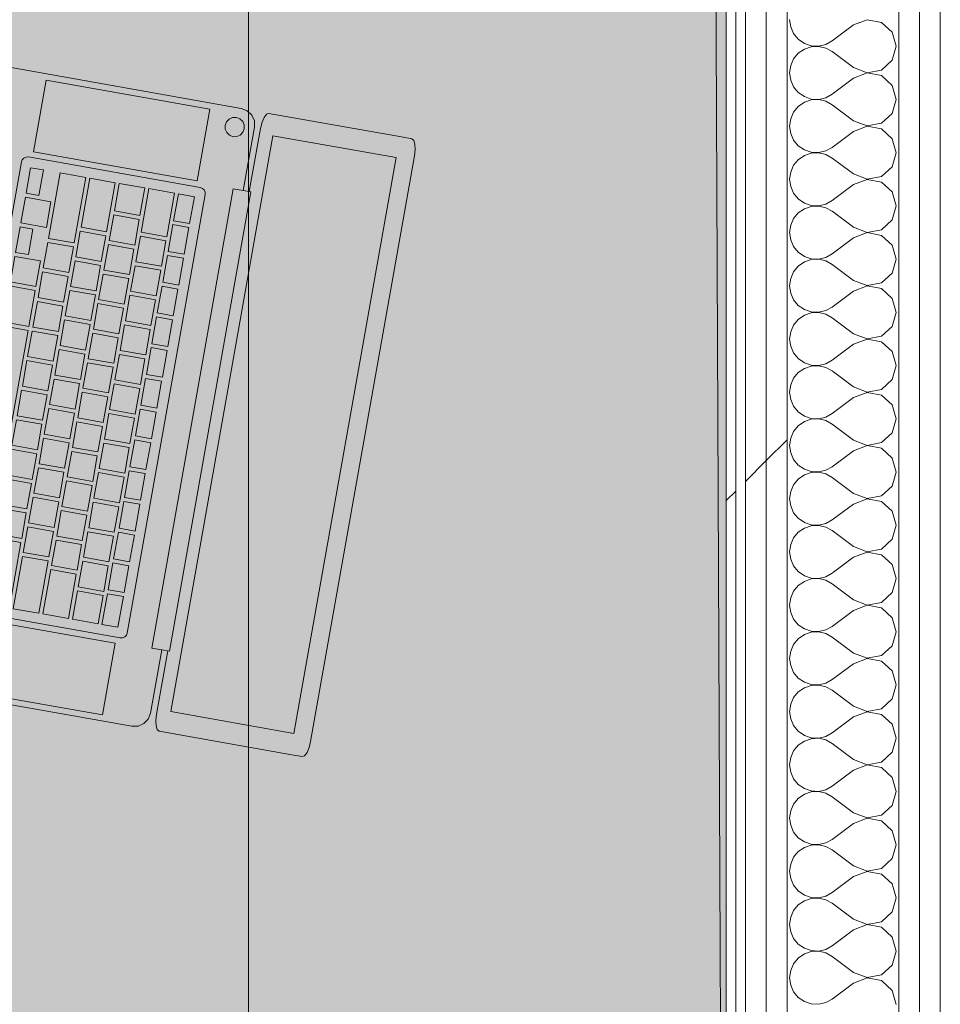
# Model space of a CAD drawing. Header units: millimetres. Extents: x -28277 to 305935, y -19284 to 4746.
# Tile 197 of 256: x 176834 to 177411, y -117 to 500. Entities that reach past the tile are written whole.
import ezdxf

# ---------------------------------------------------------------- set-up
doc = ezdxf.new("R2010")
doc.units = ezdxf.units.MM
doc.header["$MEASUREMENT"] = 0
doc.linetypes.add('Wipeout_Contour', pattern=[1000, 0, -1000])
doc.layers.add('Nuevo_08_E_Envans secs', color=7, linetype='Continuous')
doc.layers.add('Nuevo_09_EI_Mobiliari general', color=7, linetype='Continuous')
doc.layers.add('Nuevo_08_E_Envans secs_Pluma_Nº__1', color=7, linetype='Continuous', lineweight=5)
doc.layers.add('Nuevo_09_EI_Mobiliari general_Pluma_Nº__1', color=7, linetype='Continuous', lineweight=5)
for name, color, linetype, lineweight, true_color in [('Nuevo_08_E_Envans secs_Pluma_Nº__102', 7, 'Continuous', 5, 0xcccccc), ('Nuevo_08_E_Envans secs_Pluma_Nº__171', 171, 'Continuous', 13, 0xaaaaff), ('Nuevo_08_E_Envans secs_Pluma_Nº__177', 7, 'Continuous', 15, 0xf7e046)]:
    doc.layers.add(name, color=color, linetype=linetype, lineweight=lineweight, true_color=true_color)
pattern_1 = [(45, (184431.64, 0), (-367.696, 367.696), [390, -130]), (45, (184431.64, 367.7), (-367.696, 367.696), [390, -130])]

# ---------------------------------------------------------------- blocks, each defined once
blk = doc.blocks.new('Forjado_10_7', base_point=(172148.81, 1963.55))
at = {"layer": 'Nuevo_09_EI_Mobiliari general', "linetype": 'Continuous', "lineweight": 0, "true_color": 0xffffff}
blk.add_hatch(color=7, dxfattribs=at).paths.add_polyline_path([(172148.81, 1963.55), (172148.81, -1128.98), (177277.23, -1128.98), (177263.79, 1963.55), (176476.54, 1963.55), (176476.54, -328.98), (172948.81, -328.98), (172948.81, 1963.55)])
at = {"layer": 'Nuevo_09_EI_Mobiliari general_Pluma_Nº__1', "color": 7, "linetype": 'Continuous', "lineweight": 5, "flags": 128}
blk.add_lwpolyline([(172148.81, 1963.55), (172148.81, -1128.98), (177277.23, -1128.98), (177263.79, 1963.55), (176476.54, 1963.55), (176476.54, -328.98), (172948.81, -328.98), (172948.81, 1963.55)], close=True, dxfattribs=at)
blk = doc.blocks.new('*X435', base_point=(184431.64, 0))
at = {"layer": 'Nuevo_08_E_Envans secs_Pluma_Nº__102', "color": 254, "linetype": 'Continuous', "lineweight": 5, "true_color": 0xcccccc}
for p, q in [((177316.2, 500), (177316.84, 495.45)), ((177364.71, 499.93), (177356.2, 496.67)), ((177373.66, 498.24), (177364.71, 499.93)), ((177316.84, 495.45), (177318.69, 491.24)), ((177356.2, 496.67), (177342.87, 486.67)), ((177380.38, 492.1), (177373.66, 498.24)), ((177318.69, 491.24), (177321.63, 487.7)), ((177321.63, 487.7), (177325.42, 485.09)), ((177382.87, 483.33), (177380.38, 492.1)), ((177325.42, 481.57), (177321.63, 478.97)), ((177325.42, 485.09), (177329.77, 483.62)), ((177329.77, 483.04), (177325.42, 481.57)), ((177329.77, 483.62), (177334.37, 483.4)), ((177334.37, 483.27), (177329.77, 483.04)), ((177334.37, 483.4), (177338.85, 484.44)), ((177338.85, 482.23), (177334.37, 483.27)), ((177338.85, 484.44), (177342.87, 486.67)), ((177342.87, 480), (177338.85, 482.23)), ((177380.38, 474.57), (177382.87, 483.33)), ((177318.69, 475.43), (177316.84, 471.22)), ((177321.63, 478.97), (177318.69, 475.43)), ((177356.2, 470), (177342.87, 480)), ((177316.84, 471.22), (177316.2, 466.67)), ((177356.2, 470), (177364.71, 466.73)), ((177373.66, 468.43), (177380.38, 474.57)), ((177316.2, 466.67), (177316.84, 462.11)), ((177356.2, 463.33), (177342.87, 453.33)), ((177364.71, 466.6), (177356.2, 463.33)), ((177364.71, 466.73), (177373.66, 468.43)), ((177373.66, 464.91), (177364.71, 466.6)), ((177380.38, 458.76), (177373.66, 464.91)), ((177316.84, 462.11), (177318.69, 457.9)), ((177318.69, 457.9), (177321.63, 454.36)), ((177382.87, 450), (177380.38, 458.76)), ((177321.63, 454.36), (177325.42, 451.76)), ((177325.42, 451.76), (177329.77, 450.29)), ((177329.77, 450.29), (177334.37, 450.07)), ((177334.37, 450.07), (177338.85, 451.11)), ((177338.85, 451.11), (177342.87, 453.33)), ((177321.63, 445.64), (177318.69, 442.1)), ((177325.42, 448.24), (177321.63, 445.64)), ((177329.77, 449.71), (177325.42, 448.24)), ((177334.37, 449.93), (177329.77, 449.71)), ((177338.85, 448.89), (177334.37, 449.93)), ((177342.87, 446.67), (177338.85, 448.89)), ((177356.2, 436.67), (177342.87, 446.67)), ((177380.38, 441.24), (177382.87, 450)), ((177316.84, 437.89), (177316.2, 433.33)), ((177318.69, 442.1), (177316.84, 437.89)), ((177373.66, 435.09), (177380.38, 441.24)), ((177316.2, 433.33), (177316.84, 428.78)), ((177356.2, 436.67), (177364.71, 433.4)), ((177364.71, 433.27), (177356.2, 430)), ((177364.71, 433.4), (177373.66, 435.09)), ((177373.66, 431.57), (177364.71, 433.27)), ((177316.84, 428.78), (177318.69, 424.57)), ((177356.2, 430), (177342.87, 420)), ((177380.38, 425.43), (177373.66, 431.57)), ((177318.69, 424.57), (177321.63, 421.03)), ((177321.63, 421.03), (177325.42, 418.43)), ((177338.85, 417.77), (177342.87, 420)), ((177382.87, 416.67), (177380.38, 425.43)), ((177325.42, 414.91), (177321.63, 412.3)), ((177325.42, 418.43), (177329.77, 416.96)), ((177329.77, 416.38), (177325.42, 414.91)), ((177329.77, 416.96), (177334.37, 416.73)), ((177334.37, 416.6), (177329.77, 416.38)), ((177334.37, 416.73), (177338.85, 417.77)), ((177338.85, 415.56), (177334.37, 416.6)), ((177342.87, 413.33), (177338.85, 415.56)), ((177356.2, 403.33), (177342.87, 413.33)), ((177380.38, 407.9), (177382.87, 416.67)), ((177318.69, 408.76), (177316.84, 404.55)), ((177321.63, 412.3), (177318.69, 408.76)), ((177373.66, 401.76), (177380.38, 407.9)), ((177316.84, 404.55), (177316.2, 400)), ((177356.2, 403.33), (177364.71, 400.07)), ((177364.71, 400.07), (177373.66, 401.76)), ((177316.2, 400), (177316.84, 395.45)), ((177316.84, 395.45), (177318.69, 391.24)), ((177356.2, 396.67), (177342.87, 386.67)), ((177364.71, 399.93), (177356.2, 396.67)), ((177373.66, 398.24), (177364.71, 399.93)), ((177380.38, 392.1), (177373.66, 398.24)), ((177318.69, 391.24), (177321.63, 387.7)), ((177382.87, 383.33), (177380.38, 392.1)), ((177321.63, 387.7), (177325.42, 385.09)), ((177325.42, 385.09), (177329.77, 383.62)), ((177329.77, 383.04), (177325.42, 381.57)), ((177329.77, 383.62), (177334.37, 383.4)), ((177334.37, 383.27), (177329.77, 383.04)), ((177334.37, 383.4), (177338.85, 384.44)), ((177338.85, 382.23), (177334.37, 383.27)), ((177338.85, 384.44), (177342.87, 386.67)), ((177380.38, 374.57), (177382.87, 383.33)), ((177321.63, 378.97), (177318.69, 375.43)), ((177325.42, 381.57), (177321.63, 378.97)), ((177342.87, 380), (177338.85, 382.23)), ((177356.2, 370), (177342.87, 380)), ((177316.84, 371.22), (177316.2, 366.67)), ((177318.69, 375.43), (177316.84, 371.22)), ((177356.2, 370), (177364.71, 366.73)), ((177373.66, 368.43), (177380.38, 374.57)), ((177316.2, 366.67), (177316.84, 362.11)), ((177364.71, 366.6), (177356.2, 363.33)), ((177364.71, 366.73), (177373.66, 368.43)), ((177373.66, 364.91), (177364.71, 366.6)), ((177380.38, 358.76), (177373.66, 364.91)), ((177316.84, 362.11), (177318.69, 357.9)), ((177318.69, 357.9), (177321.63, 354.36)), ((177356.2, 363.33), (177342.87, 353.33)), ((177382.87, 350), (177380.38, 358.76)), ((177321.63, 354.36), (177325.42, 351.76)), ((177325.42, 351.76), (177329.77, 350.29)), ((177338.85, 351.11), (177342.87, 353.33)), ((177321.63, 345.64), (177318.69, 342.1)), ((177325.42, 348.24), (177321.63, 345.64)), ((177329.77, 349.71), (177325.42, 348.24)), ((177329.77, 350.29), (177334.37, 350.07)), ((177334.37, 349.93), (177329.77, 349.71)), ((177334.37, 350.07), (177338.85, 351.11)), ((177338.85, 348.89), (177334.37, 349.93)), ((177342.87, 346.67), (177338.85, 348.89)), ((177356.2, 336.67), (177342.87, 346.67)), ((177380.38, 341.24), (177382.87, 350)), ((177318.69, 342.1), (177316.84, 337.89)), ((177373.66, 335.09), (177380.38, 341.24)), ((177316.84, 337.89), (177316.2, 333.33)), ((177316.2, 333.33), (177316.84, 328.78)), ((177356.2, 336.67), (177364.71, 333.4)), ((177364.71, 333.27), (177356.2, 330)), ((177364.71, 333.4), (177373.66, 335.09)), ((177373.66, 331.57), (177364.71, 333.27)), ((177316.84, 328.78), (177318.69, 324.57)), ((177356.2, 330), (177342.87, 320)), ((177380.38, 325.43), (177373.66, 331.57)), ((177318.69, 324.57), (177321.63, 321.03)), ((177321.63, 321.03), (177325.42, 318.43)), ((177382.87, 316.67), (177380.38, 325.43)), ((177325.42, 314.91), (177321.63, 312.3)), ((177325.42, 318.43), (177329.77, 316.96)), ((177329.77, 316.38), (177325.42, 314.91)), ((177329.77, 316.96), (177334.37, 316.73)), ((177334.37, 316.6), (177329.77, 316.38)), ((177334.37, 316.73), (177338.85, 317.77)), ((177338.85, 315.56), (177334.37, 316.6)), ((177338.85, 317.77), (177342.87, 320)), ((177342.87, 313.33), (177338.85, 315.56)), ((177380.38, 307.9), (177382.87, 316.67)), ((177318.69, 308.76), (177316.84, 304.55)), ((177321.63, 312.3), (177318.69, 308.76)), ((177356.2, 303.33), (177342.87, 313.33)), ((177316.84, 304.55), (177316.2, 300)), ((177356.2, 303.33), (177364.71, 300.07)), ((177373.66, 301.76), (177380.38, 307.9)), ((177316.2, 300), (177316.84, 295.45)), ((177356.2, 296.67), (177342.87, 286.67)), ((177364.71, 299.93), (177356.2, 296.67)), ((177364.71, 300.07), (177373.66, 301.76)), ((177373.66, 298.24), (177364.71, 299.93)), ((177380.38, 292.1), (177373.66, 298.24)), ((177316.84, 295.45), (177318.69, 291.24)), ((177318.69, 291.24), (177321.63, 287.7)), ((177382.87, 283.33), (177380.38, 292.1)), ((177321.63, 287.7), (177325.42, 285.09)), ((177325.42, 285.09), (177329.77, 283.62)), ((177334.37, 283.4), (177338.85, 284.44)), ((177338.85, 284.44), (177342.87, 286.67)), ((177321.63, 278.97), (177318.69, 275.43)), ((177325.42, 281.57), (177321.63, 278.97)), ((177329.77, 283.04), (177325.42, 281.57)), ((177329.77, 283.62), (177334.37, 283.4)), ((177334.37, 283.27), (177329.77, 283.04)), ((177338.85, 282.23), (177334.37, 283.27)), ((177342.87, 280), (177338.85, 282.23)), ((177356.2, 270), (177342.87, 280)), ((177380.38, 274.57), (177382.87, 283.33)), ((177318.69, 275.43), (177316.84, 271.22)), ((177373.66, 268.43), (177380.38, 274.57)), ((177316.84, 271.22), (177316.2, 266.67)), ((177316.2, 266.67), (177316.84, 262.11)), ((177356.2, 270), (177364.71, 266.73)), ((177364.71, 266.6), (177356.2, 263.33)), ((177364.71, 266.73), (177373.66, 268.43)), ((177373.66, 264.91), (177364.71, 266.6)), ((177316.84, 262.11), (177318.69, 257.9)), ((177356.2, 263.33), (177342.87, 253.33)), ((177380.38, 258.76), (177373.66, 264.91)), ((177318.69, 257.9), (177321.63, 254.36)), ((177321.63, 254.36), (177325.42, 251.76)), ((177338.85, 251.11), (177342.87, 253.33)), ((177382.87, 250), (177380.38, 258.76)), ((177325.42, 248.24), (177321.63, 245.64)), ((177325.42, 251.76), (177329.77, 250.29)), ((177329.77, 249.71), (177325.42, 248.24)), ((177329.77, 250.29), (177334.37, 250.07)), ((177334.37, 249.93), (177329.77, 249.71)), ((177334.37, 250.07), (177338.85, 251.11)), ((177338.85, 248.89), (177334.37, 249.93)), ((177342.87, 246.67), (177338.85, 248.89)), ((177356.2, 236.67), (177342.87, 246.67)), ((177380.38, 241.24), (177382.87, 250)), ((177318.69, 242.1), (177316.84, 237.89)), ((177321.63, 245.64), (177318.69, 242.1)), ((177373.66, 235.09), (177380.38, 241.24)), ((177316.84, 237.89), (177316.2, 233.33)), ((177356.2, 236.67), (177364.71, 233.4)), ((177364.71, 233.4), (177373.66, 235.09)), ((177316.2, 233.33), (177316.84, 228.78)), ((177316.84, 228.78), (177318.69, 224.57)), ((177356.2, 230), (177342.87, 220)), ((177364.71, 233.27), (177356.2, 230)), ((177373.66, 231.57), (177364.71, 233.27)), ((177380.38, 225.43), (177373.66, 231.57)), ((177318.69, 224.57), (177321.63, 221.03)), ((177382.87, 216.67), (177380.38, 225.43)), ((177321.63, 221.03), (177325.42, 218.43)), ((177325.42, 218.43), (177329.77, 216.96)), ((177329.77, 216.38), (177325.42, 214.91)), ((177329.77, 216.96), (177334.37, 216.73)), ((177334.37, 216.6), (177329.77, 216.38)), ((177334.37, 216.73), (177338.85, 217.77)), ((177338.85, 215.56), (177334.37, 216.6)), ((177338.85, 217.77), (177342.87, 220)), ((177380.38, 207.9), (177382.87, 216.67)), ((177321.63, 212.3), (177318.69, 208.76)), ((177325.42, 214.91), (177321.63, 212.3)), ((177342.87, 213.33), (177338.85, 215.56)), ((177356.2, 203.33), (177342.87, 213.33)), ((177316.84, 204.55), (177316.2, 200)), ((177318.69, 208.76), (177316.84, 204.55)), ((177373.66, 201.76), (177380.38, 207.9)), ((177316.2, 200), (177316.84, 195.45)), ((177356.2, 203.33), (177364.71, 200.07)), ((177364.71, 199.93), (177356.2, 196.67)), ((177364.71, 200.07), (177373.66, 201.76)), ((177373.66, 198.24), (177364.71, 199.93)), ((177380.38, 192.1), (177373.66, 198.24)), ((177316.84, 195.45), (177318.69, 191.24)), ((177318.69, 191.24), (177321.63, 187.7)), ((177356.2, 196.67), (177342.87, 186.67)), ((177382.87, 183.33), (177380.38, 192.1)), ((177321.63, 187.7), (177325.42, 185.09)), ((177325.42, 185.09), (177329.77, 183.62)), ((177338.85, 184.44), (177342.87, 186.67)), ((177321.63, 178.97), (177318.69, 175.43)), ((177325.42, 181.57), (177321.63, 178.97)), ((177329.77, 183.04), (177325.42, 181.57)), ((177329.77, 183.62), (177334.37, 183.4)), ((177334.37, 183.27), (177329.77, 183.04)), ((177334.37, 183.4), (177338.85, 184.44)), ((177338.85, 182.23), (177334.37, 183.27)), ((177342.87, 180), (177338.85, 182.23)), ((177356.2, 170), (177342.87, 180)), ((177380.38, 174.57), (177382.87, 183.33)), ((177318.69, 175.43), (177316.84, 171.22)), ((177373.66, 168.43), (177380.38, 174.57)), ((177316.84, 171.22), (177316.2, 166.67)), ((177316.2, 166.67), (177316.84, 162.11)), ((177356.2, 170), (177364.71, 166.73)), ((177364.71, 166.6), (177356.2, 163.33)), ((177364.71, 166.73), (177373.66, 168.43)), ((177373.66, 164.91), (177364.71, 166.6)), ((177316.84, 162.11), (177318.69, 157.9)), ((177356.2, 163.33), (177342.87, 153.33)), ((177380.38, 158.76), (177373.66, 164.91)), ((177318.69, 157.9), (177321.63, 154.36)), ((177321.63, 154.36), (177325.42, 151.76)), ((177382.87, 150), (177380.38, 158.76)), ((177325.42, 148.24), (177321.63, 145.64)), ((177325.42, 151.76), (177329.77, 150.29)), ((177329.77, 149.71), (177325.42, 148.24)), ((177329.77, 150.29), (177334.37, 150.07)), ((177334.37, 149.93), (177329.77, 149.71)), ((177334.37, 150.07), (177338.85, 151.11)), ((177338.85, 148.89), (177334.37, 149.93)), ((177338.85, 151.11), (177342.87, 153.33)), ((177342.87, 146.67), (177338.85, 148.89)), ((177380.38, 141.24), (177382.87, 150)), ((177318.69, 142.1), (177316.84, 137.89)), ((177321.63, 145.64), (177318.69, 142.1)), ((177356.2, 136.67), (177342.87, 146.67)), ((177316.84, 137.89), (177316.2, 133.33)), ((177356.2, 136.67), (177364.71, 133.4)), ((177373.66, 135.09), (177380.38, 141.24)), ((177316.2, 133.33), (177316.84, 128.78)), ((177356.2, 130), (177342.87, 120)), ((177364.71, 133.27), (177356.2, 130)), ((177364.71, 133.4), (177373.66, 135.09)), ((177373.66, 131.57), (177364.71, 133.27)), ((177380.38, 125.43), (177373.66, 131.57)), ((177316.84, 128.78), (177318.69, 124.57)), ((177318.69, 124.57), (177321.63, 121.03)), ((177382.87, 116.67), (177380.38, 125.43)), ((177321.63, 121.03), (177325.42, 118.43)), ((177325.42, 118.43), (177329.77, 116.96)), ((177334.37, 116.73), (177338.85, 117.77)), ((177338.85, 117.77), (177342.87, 120)), ((177321.63, 112.3), (177318.69, 108.76)), ((177325.42, 114.91), (177321.63, 112.3)), ((177329.77, 116.38), (177325.42, 114.91)), ((177329.77, 116.96), (177334.37, 116.73)), ((177334.37, 116.6), (177329.77, 116.38)), ((177338.85, 115.56), (177334.37, 116.6)), ((177342.87, 113.33), (177338.85, 115.56)), ((177356.2, 103.33), (177342.87, 113.33)), ((177380.38, 107.9), (177382.87, 116.67)), ((177318.69, 108.76), (177316.84, 104.55)), ((177373.66, 101.76), (177380.38, 107.9)), ((177316.84, 104.55), (177316.2, 100)), ((177316.2, 100), (177316.84, 95.45)), ((177356.2, 103.33), (177364.71, 100.07)), ((177364.71, 99.93), (177356.2, 96.67)), ((177364.71, 100.07), (177373.66, 101.76)), ((177373.66, 98.24), (177364.71, 99.93)), ((177316.84, 95.45), (177318.69, 91.24)), ((177356.2, 96.67), (177342.87, 86.67)), ((177380.38, 92.1), (177373.66, 98.24)), ((177318.69, 91.24), (177321.63, 87.7)), ((177321.63, 87.7), (177325.42, 85.09)), ((177338.85, 84.44), (177342.87, 86.67)), ((177382.87, 83.33), (177380.38, 92.1)), ((177325.42, 81.57), (177321.63, 78.97)), ((177325.42, 85.09), (177329.77, 83.62)), ((177329.77, 83.04), (177325.42, 81.57)), ((177329.77, 83.62), (177334.37, 83.4)), ((177334.37, 83.27), (177329.77, 83.04)), ((177334.37, 83.4), (177338.85, 84.44)), ((177338.85, 82.23), (177334.37, 83.27)), ((177342.87, 80), (177338.85, 82.23)), ((177380.38, 74.57), (177382.87, 83.33)), ((177318.69, 75.43), (177316.84, 71.22)), ((177321.63, 78.97), (177318.69, 75.43)), ((177356.2, 70), (177342.87, 80)), ((177373.66, 68.43), (177380.38, 74.57)), ((177316.84, 71.22), (177316.2, 66.67)), ((177356.2, 70), (177364.71, 66.73)), ((177364.71, 66.73), (177373.66, 68.43)), ((177316.2, 66.67), (177316.84, 62.11)), ((177316.84, 62.11), (177318.69, 57.9)), ((177356.2, 63.33), (177342.87, 53.33)), ((177364.71, 66.6), (177356.2, 63.33)), ((177373.66, 64.91), (177364.71, 66.6)), ((177380.38, 58.76), (177373.66, 64.91)), ((177318.69, 57.9), (177321.63, 54.36)), ((177382.87, 50), (177380.38, 58.76)), ((177321.63, 54.36), (177325.42, 51.76)), ((177325.42, 51.76), (177329.77, 50.29)), ((177329.77, 49.71), (177325.42, 48.24)), ((177329.77, 50.29), (177334.37, 50.07)), ((177334.37, 49.93), (177329.77, 49.71)), ((177334.37, 50.07), (177338.85, 51.11)), ((177338.85, 48.89), (177334.37, 49.93)), ((177338.85, 51.11), (177342.87, 53.33)), ((177380.38, 41.24), (177382.87, 50)), ((177321.63, 45.64), (177318.69, 42.1)), ((177325.42, 48.24), (177321.63, 45.64)), ((177342.87, 46.67), (177338.85, 48.89)), ((177356.2, 36.67), (177342.87, 46.67)), ((177316.84, 37.89), (177316.2, 33.33)), ((177318.69, 42.1), (177316.84, 37.89)), ((177373.66, 35.09), (177380.38, 41.24)), ((177316.2, 33.33), (177316.84, 28.78)), ((177356.2, 36.67), (177364.71, 33.4)), ((177364.71, 33.27), (177356.2, 30)), ((177364.71, 33.4), (177373.66, 35.09)), ((177373.66, 31.57), (177364.71, 33.27)), ((177380.38, 25.43), (177373.66, 31.57)), ((177316.84, 28.78), (177318.69, 24.57)), ((177356.2, 30), (177342.87, 20)), ((177382.87, 16.67), (177380.38, 25.43)), ((177318.69, 24.57), (177321.63, 21.03)), ((177321.63, 21.03), (177325.42, 18.43)), ((177338.85, 17.77), (177342.87, 20)), ((177325.42, 14.91), (177321.63, 12.3)), ((177325.42, 18.43), (177329.77, 16.96)), ((177329.77, 16.38), (177325.42, 14.91)), ((177329.77, 16.96), (177334.37, 16.73)), ((177334.37, 16.6), (177329.77, 16.38)), ((177334.37, 16.73), (177338.85, 17.77)), ((177338.85, 15.56), (177334.37, 16.6)), ((177342.87, 13.33), (177338.85, 15.56)), ((177356.2, 3.33), (177342.87, 13.33)), ((177380.38, 7.9), (177382.87, 16.67)), ((177318.69, 8.76), (177316.84, 4.55)), ((177321.63, 12.3), (177318.69, 8.76)), ((177373.66, 1.76), (177380.38, 7.9)), ((177316.84, 4.55), (177316.2, 0)), ((177356.2, 3.33), (177364.71, 0.07)), ((177364.71, 0.07), (177373.66, 1.76)), ((177316.2, 0), (177316.84, -4.55)), ((177316.84, -4.55), (177318.69, -8.76)), ((177356.2, -3.33), (177342.87, -13.33)), ((177364.71, -0.07), (177356.2, -3.33)), ((177373.66, -1.76), (177364.71, -0.07)), ((177380.38, -7.9), (177373.66, -1.76)), ((177318.69, -8.76), (177321.63, -12.3)), ((177321.63, -12.3), (177325.42, -14.91)), ((177382.87, -16.67), (177380.38, -7.9)), ((177325.42, -18.43), (177321.63, -21.03)), ((177325.42, -14.91), (177329.77, -16.38)), ((177329.77, -16.96), (177325.42, -18.43)), ((177329.77, -16.38), (177334.37, -16.6)), ((177334.37, -16.73), (177329.77, -16.96)), ((177334.37, -16.6), (177338.85, -15.56)), ((177338.85, -17.77), (177334.37, -16.73)), ((177338.85, -15.56), (177342.87, -13.33)), ((177342.87, -20), (177338.85, -17.77)), ((177380.38, -25.43), (177382.87, -16.67)), ((177318.69, -24.57), (177316.84, -28.78)), ((177321.63, -21.03), (177318.69, -24.57)), ((177356.2, -30), (177342.87, -20)), ((177316.84, -28.78), (177316.2, -33.33)), ((177356.2, -30), (177364.71, -33.27)), ((177373.66, -31.57), (177380.38, -25.43)), ((177316.2, -33.33), (177316.84, -37.89)), ((177356.2, -36.67), (177342.87, -46.67)), ((177364.71, -33.4), (177356.2, -36.67)), ((177364.71, -33.27), (177373.66, -31.57)), ((177373.66, -35.09), (177364.71, -33.4)), ((177380.38, -41.24), (177373.66, -35.09)), ((177316.84, -37.89), (177318.69, -42.1)), ((177318.69, -42.1), (177321.63, -45.64)), ((177382.87, -50), (177380.38, -41.24)), ((177321.63, -45.64), (177325.42, -48.24)), ((177325.42, -48.24), (177329.77, -49.71)), ((177334.37, -49.93), (177338.85, -48.89)), ((177338.85, -48.89), (177342.87, -46.67)), ((177321.63, -54.36), (177318.69, -57.9)), ((177325.42, -51.76), (177321.63, -54.36)), ((177329.77, -50.29), (177325.42, -51.76)), ((177329.77, -49.71), (177334.37, -49.93)), ((177334.37, -50.07), (177329.77, -50.29)), ((177338.85, -51.11), (177334.37, -50.07)), ((177342.87, -53.33), (177338.85, -51.11)), ((177356.2, -63.33), (177342.87, -53.33)), ((177380.38, -58.76), (177382.87, -50)), ((177318.69, -57.9), (177316.84, -62.11)), ((177373.66, -64.91), (177380.38, -58.76)), ((177316.84, -62.11), (177316.2, -66.67)), ((177316.2, -66.67), (177316.84, -71.22)), ((177356.2, -63.33), (177364.71, -66.6)), ((177364.71, -66.73), (177356.2, -70)), ((177364.71, -66.6), (177373.66, -64.91)), ((177373.66, -68.43), (177364.71, -66.73)), ((177316.84, -71.22), (177318.69, -75.43)), ((177356.2, -70), (177342.87, -80)), ((177380.38, -74.57), (177373.66, -68.43)), ((177318.69, -75.43), (177321.63, -78.97)), ((177321.63, -78.97), (177325.42, -81.57)), ((177338.85, -82.23), (177342.87, -80)), ((177382.87, -83.33), (177380.38, -74.57)), ((177325.42, -85.09), (177321.63, -87.7)), ((177325.42, -81.57), (177329.77, -83.04)), ((177329.77, -83.62), (177325.42, -85.09)), ((177329.77, -83.04), (177334.37, -83.27)), ((177334.37, -83.4), (177329.77, -83.62)), ((177334.37, -83.27), (177338.85, -82.23)), ((177338.85, -84.44), (177334.37, -83.4)), ((177342.87, -86.67), (177338.85, -84.44)), ((177380.38, -92.1), (177382.87, -83.33)), ((177318.69, -91.24), (177316.84, -95.45)), ((177321.63, -87.7), (177318.69, -91.24)), ((177356.2, -96.67), (177342.87, -86.67)), ((177373.66, -98.24), (177380.38, -92.1)), ((177316.84, -95.45), (177316.2, -100)), ((177356.2, -96.67), (177364.71, -99.93)), ((177364.71, -99.93), (177373.66, -98.24)), ((177316.2, -100), (177316.84, -104.55)), ((177316.84, -104.55), (177318.69, -108.76)), ((177356.2, -103.33), (177342.87, -113.33)), ((177364.71, -100.07), (177356.2, -103.33)), ((177373.66, -101.76), (177364.71, -100.07)), ((177380.38, -107.9), (177373.66, -101.76)), ((177318.69, -108.76), (177321.63, -112.3)), ((177382.87, -116.67), (177380.38, -107.9)), ((177321.63, -112.3), (177325.42, -114.91)), ((177325.42, -114.91), (177329.77, -116.38)), ((177329.77, -116.38), (177334.37, -116.6)), ((177334.37, -116.6), (177338.85, -115.56)), ((177338.85, -115.56), (177342.87, -113.33))]:
    blk.add_line(p, q, dxfattribs=at)
blk = doc.blocks.new('Muro_131_7', base_point=(177410.54, 1963.55))
at = {"color": 254, "linetype": 'Wipeout_Contour', "lineweight": 0, "ltscale": 709646.663837}
blk.add_wipeout([(177397.54, 2084.55), (177397.54, -1033.98), (177410.54, -1033.98), (177410.54, 2084.55)], dxfattribs=at).dxf.layer = 'Nuevo_08_E_Envans secs'
at = {"color": 254, "linetype": 'Wipeout_Contour', "lineweight": 0, "ltscale": 709145.922455}
blk.add_wipeout([(177276.54, 1963.55), (177276.54, -1033.98), (177282.54, -1033.98), (177282.54, 1963.55)], dxfattribs=at).dxf.layer = 'Nuevo_08_E_Envans secs'
at = {"layer": 'Nuevo_08_E_Envans secs_Pluma_Nº__171', "linetype": 'Continuous', "lineweight": 13, "true_color": 0xaaaaff}
h = blk.add_hatch(dxfattribs=at)
h.set_pattern_fill('Panellat_HPL_0007', color=161, style=0, pattern_type=2)
h.set_pattern_definition(pattern_1)
h.paths.add_polyline_path([(177276.54, 1963.55), (177276.54, -1033.98), (177282.54, -1033.98), (177282.54, 1963.55)])
at = {"layer": 'Nuevo_08_E_Envans secs_Pluma_Nº__177', "linetype": 'Continuous', "lineweight": 15, "true_color": 0xf7e046}
h = blk.add_hatch(dxfattribs=at)
h.set_pattern_fill('Panellat_HPL_0007', color=53, style=0, pattern_type=2)
h.set_pattern_definition(pattern_1)
h.paths.add_polyline_path([(177397.54, 2084.55), (177397.54, -1033.98), (177410.54, -1033.98), (177410.54, 2084.55)])
at = {"layer": 'Nuevo_08_E_Envans secs_Pluma_Nº__1', "color": 7, "linetype": 'Continuous', "lineweight": 5}
blk.add_line((177282.54, -1033.98), (177282.54, 1963.55), dxfattribs=at)
at = {"layer": 'Nuevo_08_E_Envans secs_Pluma_Nº__1', "color": 7, "linetype": 'Continuous', "lineweight": 5, "flags": 128}
for points in [[(177410.54, -1033.98), (177410.54, 2097.55)], [(177276.54, 1963.55), (177276.54, -1033.98)]]:
    blk.add_lwpolyline(points, dxfattribs=at)
at = {"color": 254, "linetype": 'Wipeout_Contour', "lineweight": 0, "ltscale": 709594.361517}
blk.add_wipeout([(177384.54, 2071.55), (177384.54, -1033.98), (177397.54, -1033.98), (177397.54, 2071.55)], dxfattribs=at).dxf.layer = 'Nuevo_08_E_Envans secs'
at = {"layer": 'Nuevo_08_E_Envans secs_Pluma_Nº__177', "linetype": 'Continuous', "lineweight": 15, "true_color": 0xf7e046}
h = blk.add_hatch(dxfattribs=at)
h.set_pattern_fill('Panellat_HPL_0007', color=53, style=0, pattern_type=2)
h.set_pattern_definition(pattern_1)
h.paths.add_polyline_path([(177384.54, 2071.55), (177384.54, -1033.98), (177397.54, -1033.98), (177397.54, 2071.55)])
at = {"layer": 'Nuevo_08_E_Envans secs_Pluma_Nº__1', "color": 7, "linetype": 'Continuous', "lineweight": 5}
for p, q in [((177397.54, -1033.98), (177397.54, 2071.55)), ((177384.54, -1033.98), (177384.54, 2001.55))]:
    blk.add_line(p, q, dxfattribs=at)
at = {"layer": 'Nuevo_08_E_Envans secs', "color": 7, "lineweight": 20}
blk.add_blockref('*X435', (184431.64, 0), dxfattribs=at)
at = {"color": 254, "linetype": 'Wipeout_Contour', "lineweight": 0, "ltscale": 709260.475206}
blk.add_wipeout([(177301.54, 1988.55), (177301.54, -1033.98), (177314.54, -1033.98), (177314.54, 1988.55)], dxfattribs=at).dxf.layer = 'Nuevo_08_E_Envans secs'
at = {"layer": 'Nuevo_08_E_Envans secs_Pluma_Nº__177', "linetype": 'Continuous', "lineweight": 15, "true_color": 0xf7e046}
h = blk.add_hatch(dxfattribs=at)
h.set_pattern_fill('Panellat_HPL_0007', color=53, style=0, pattern_type=2)
h.set_pattern_definition(pattern_1)
h.paths.add_polyline_path([(177301.54, 1988.55), (177301.54, -1033.98), (177314.54, -1033.98), (177314.54, 1988.55)])
at = {"layer": 'Nuevo_08_E_Envans secs_Pluma_Nº__1', "color": 7, "linetype": 'Continuous', "lineweight": 5}
blk.add_line((177314.54, -1033.98), (177314.54, 1988.55), dxfattribs=at)
at = {"color": 254, "linetype": 'Wipeout_Contour', "lineweight": 0, "ltscale": 709208.186637}
blk.add_wipeout([(177288.54, 1975.55), (177288.54, -1033.98), (177301.54, -1033.98), (177301.54, 1975.55)], dxfattribs=at).dxf.layer = 'Nuevo_08_E_Envans secs'
at = {"layer": 'Nuevo_08_E_Envans secs_Pluma_Nº__177', "linetype": 'Continuous', "lineweight": 15, "true_color": 0xf7e046}
h = blk.add_hatch(dxfattribs=at)
h.set_pattern_fill('Panellat_HPL_0007', color=53, style=0, pattern_type=2)
h.set_pattern_definition(pattern_1)
h.paths.add_polyline_path([(177288.54, 1975.55), (177288.54, -1033.98), (177301.54, -1033.98), (177301.54, 1975.55)])
at = {"layer": 'Nuevo_08_E_Envans secs_Pluma_Nº__1', "color": 7, "linetype": 'Continuous', "lineweight": 5}
for p, q in [((177301.54, -1033.98), (177301.54, 1975.55)), ((177288.54, -1033.98), (177288.54, 1969.55))]:
    blk.add_line(p, q, dxfattribs=at)
blk = doc.blocks.new('MacBook 27_2')
at = {"layer": 'Nuevo_09_EI_Mobiliari general_Pluma_Nº__1', "color": 7, "linetype": 'Continuous', "lineweight": 5}
for p, q in [((0, 365.3), (0.77, 366.63)), ((0, 358.62), (0, 365.3)), ((0.77, 366.63), (2.98, 367.76)), ((2.98, 367.76), (6.27, 368.51)), ((6.27, 368.51), (10.16, 368.78)), ((10.16, 368.78), (382.78, 368.78)), ((382.78, 368.78), (386.67, 368.51)), ((386.67, 368.51), (389.96, 367.76)), ((389.96, 367.76), (392.16, 366.63)), ((392.16, 366.63), (392.94, 365.3)), ((392.94, 365.3), (392.94, 358.62)), ((0, 274.27), (0, 358.62)), ((392.94, 358.62), (392.94, 274.27)), ((13.34, 357.53), (379.6, 357.53)), ((13.34, 279.26), (13.34, 357.53)), ((379.6, 357.53), (379.6, 279.26)), ((379.6, 279.26), (13.34, 279.26)), ((0.77, 272.94), (0, 274.27)), ((2.98, 271.81), (0.77, 272.94)), ((6.27, 271.06), (2.98, 271.81)), ((50.42, 271.88), (342.52, 271.88)), ((50.42, 266.95), (50.42, 271.88)), ((342.52, 266.95), (342.52, 271.88)), ((389.96, 271.81), (386.67, 271.06)), ((392.16, 272.94), (389.96, 271.81)), ((392.94, 274.27), (392.16, 272.94)), ((6.27, 266.18), (2.98, 263.98)), ((10.16, 270.79), (6.27, 271.06)), ((10.16, 266.95), (6.27, 266.18)), ((50.42, 270.79), (10.16, 270.79)), ((50.42, 266.95), (10.16, 266.95)), ((50.42, 260.6), (50.42, 266.95)), ((382.78, 270.79), (342.52, 270.79)), ((382.78, 266.95), (342.52, 266.95)), ((342.52, 266.95), (342.52, 260.6)), ((386.67, 271.06), (382.78, 270.79)), ((386.67, 266.18), (382.78, 266.95)), ((389.96, 263.98), (386.67, 266.18)), ((0.77, 260.68), (0, 256.79)), ((2.98, 263.98), (0.77, 260.68)), ((342.52, 260.6), (50.42, 260.6)), ((376.44, 259.07), (375.11, 257.09)), ((378.41, 260.39), (376.44, 259.07)), ((380.75, 260.86), (378.41, 260.39)), ((383.08, 260.39), (380.75, 260.86)), ((385.06, 259.07), (383.08, 260.39)), ((386.38, 257.09), (385.06, 259.07)), ((392.16, 260.68), (389.96, 263.98)), ((392.94, 256.79), (392.16, 260.68)), ((0, 256.79), (0, 10.16)), ((375.11, 257.09), (374.65, 254.76)), ((374.65, 254.76), (375.11, 252.43)), ((386.84, 254.76), (386.38, 257.09)), ((386.38, 252.43), (386.84, 254.76)), ((392.94, 10.16), (392.94, 256.79)), ((375.11, 252.43), (376.44, 250.45)), ((376.44, 250.45), (378.41, 249.13)), ((378.41, 249.13), (380.75, 248.67)), ((380.75, 248.67), (383.08, 249.13)), ((383.08, 249.13), (385.06, 250.45)), ((385.06, 250.45), (386.38, 252.43)), ((53.5, 241.49), (53.21, 240.03)), ((54.33, 242.72), (53.5, 241.49)), ((55.56, 243.55), (54.33, 242.72)), ((57.02, 243.84), (55.56, 243.55)), ((335.92, 243.84), (57.02, 243.84)), ((337.37, 243.55), (335.92, 243.84)), ((338.61, 242.72), (337.37, 243.55)), ((339.43, 241.49), (338.61, 242.72)), ((339.73, 240.03), (339.43, 241.49)), ((49.4, 237.49), (3.81, 237.49)), ((3.81, 237.49), (3.81, 133.35)), ((49.4, 133.35), (49.4, 237.49)), ((53.21, 240.03), (53.21, 130.81)), ((59.56, 237.49), (59.56, 227.33)), ((79.12, 237.49), (59.56, 237.49)), ((79.12, 227.33), (79.12, 237.49)), ((98.68, 237.49), (81.66, 237.49)), ((81.66, 237.49), (81.66, 227.33)), ((98.68, 227.33), (98.68, 237.49)), ((101.22, 237.49), (101.22, 227.33)), ((118.24, 237.49), (101.22, 237.49)), ((118.24, 227.33), (118.24, 237.49)), ((137.79, 237.49), (120.78, 237.49)), ((120.78, 237.49), (120.78, 227.33)), ((137.79, 227.33), (137.79, 237.49)), ((140.34, 237.49), (140.34, 227.33)), ((157.35, 237.49), (140.34, 237.49)), ((157.35, 227.33), (157.35, 237.49)), ((159.89, 237.49), (159.89, 227.33)), ((176.91, 237.49), (159.89, 237.49)), ((176.91, 227.33), (176.91, 237.49)), ((179.45, 237.49), (179.45, 227.33)), ((196.47, 237.49), (179.45, 237.49)), ((196.47, 227.33), (196.47, 237.49)), ((216.03, 237.49), (199.01, 237.49)), ((199.01, 237.49), (199.01, 227.33)), ((216.03, 227.33), (216.03, 237.49)), ((218.57, 237.49), (218.57, 227.33)), ((235.59, 237.49), (218.57, 237.49)), ((235.59, 227.33), (235.59, 237.49)), ((255.14, 237.49), (238.12, 237.49)), ((238.12, 237.49), (238.12, 227.33)), ((255.14, 227.33), (255.14, 237.49)), ((274.7, 237.49), (257.68, 237.49)), ((257.68, 237.49), (257.68, 227.33)), ((274.7, 227.33), (274.7, 237.49)), ((277.24, 237.49), (277.24, 227.33)), ((294.26, 237.49), (277.24, 237.49)), ((294.26, 227.33), (294.26, 237.49)), ((296.8, 237.49), (296.8, 227.33)), ((313.82, 237.49), (296.8, 237.49)), ((313.82, 227.33), (313.82, 237.49)), ((316.36, 237.49), (316.36, 227.33)), ((333.38, 237.49), (316.36, 237.49)), ((333.38, 227.33), (333.38, 237.49)), ((339.73, 130.81), (339.73, 240.03)), ((343.54, 133.35), (343.54, 237.49)), ((343.54, 237.49), (389.13, 237.49)), ((389.13, 237.49), (389.13, 133.35)), ((59.56, 227.33), (79.12, 227.33)), ((59.56, 224.79), (59.56, 208.53)), ((77.6, 224.79), (59.56, 224.79)), ((77.6, 208.53), (77.6, 224.79)), ((96.39, 224.79), (80.14, 224.79)), ((80.14, 224.79), (80.14, 208.53)), ((81.66, 227.33), (98.68, 227.33)), ((96.39, 208.53), (96.39, 224.79)), ((115.19, 224.79), (98.93, 224.79)), ((98.93, 224.79), (98.93, 208.53)), ((101.22, 227.33), (118.24, 227.33)), ((115.19, 208.53), (115.19, 224.79)), ((133.99, 224.79), (117.73, 224.79)), ((117.73, 224.79), (117.73, 208.53)), ((120.78, 227.33), (137.79, 227.33)), ((133.99, 208.53), (133.99, 224.79)), ((152.78, 224.79), (136.53, 224.79)), ((136.53, 224.79), (136.53, 208.53)), ((140.34, 227.33), (157.35, 227.33)), ((152.78, 208.53), (152.78, 224.79)), ((171.58, 224.79), (155.32, 224.79)), ((155.32, 224.79), (155.32, 208.53)), ((159.89, 227.33), (176.91, 227.33)), ((171.58, 208.53), (171.58, 224.79)), ((190.37, 224.79), (174.12, 224.79)), ((174.12, 224.79), (174.12, 208.53)), ((179.45, 227.33), (196.47, 227.33)), ((190.37, 208.53), (190.37, 224.79)), ((209.17, 224.79), (192.91, 224.79)), ((192.91, 224.79), (192.91, 208.53)), ((199.01, 227.33), (216.03, 227.33)), ((209.17, 208.53), (209.17, 224.79)), ((211.71, 224.79), (211.71, 208.53)), ((227.97, 224.79), (211.71, 224.79)), ((218.57, 227.33), (235.59, 227.33)), ((227.97, 208.53), (227.97, 224.79)), ((246.76, 224.79), (230.5, 224.79)), ((230.5, 224.79), (230.5, 208.53)), ((238.12, 227.33), (255.14, 227.33)), ((246.76, 208.53), (246.76, 224.79)), ((249.3, 224.79), (249.3, 208.53)), ((265.56, 224.79), (249.3, 224.79)), ((257.68, 227.33), (274.7, 227.33)), ((265.56, 208.53), (265.56, 224.79)), ((284.35, 224.79), (268.1, 224.79)), ((268.1, 224.79), (268.1, 208.53)), ((277.24, 227.33), (294.26, 227.33)), ((284.35, 208.53), (284.35, 224.79)), ((303.15, 224.79), (286.89, 224.79)), ((286.89, 224.79), (286.89, 208.53)), ((296.8, 227.33), (313.82, 227.33)), ((303.15, 208.53), (303.15, 224.79)), ((305.69, 224.79), (305.69, 208.53)), ((333.38, 224.79), (305.69, 224.79)), ((316.36, 227.33), (333.38, 227.33)), ((333.38, 208.53), (333.38, 224.79)), ((59.56, 208.53), (77.6, 208.53)), ((59.56, 205.99), (59.56, 189.74)), ((87.76, 205.99), (59.56, 205.99)), ((80.14, 208.53), (96.39, 208.53)), ((87.76, 189.74), (87.76, 205.99)), ((106.55, 205.99), (90.3, 205.99)), ((90.3, 205.99), (90.3, 189.74)), ((98.93, 208.53), (115.19, 208.53)), ((106.55, 189.74), (106.55, 205.99)), ((109.09, 205.99), (109.09, 189.74)), ((125.35, 205.99), (109.09, 205.99)), ((117.73, 208.53), (133.99, 208.53)), ((125.35, 189.74), (125.35, 205.99)), ((144.15, 205.99), (127.89, 205.99)), ((127.89, 205.99), (127.89, 189.74)), ((136.53, 208.53), (152.78, 208.53)), ((144.15, 189.74), (144.15, 205.99)), ((162.94, 205.99), (146.69, 205.99)), ((146.69, 205.99), (146.69, 189.74)), ((155.32, 208.53), (171.58, 208.53)), ((162.94, 189.74), (162.94, 205.99)), ((181.74, 205.99), (165.48, 205.99)), ((165.48, 205.99), (165.48, 189.74)), ((174.12, 208.53), (190.37, 208.53)), ((181.74, 189.74), (181.74, 205.99)), ((200.53, 205.99), (184.28, 205.99)), ((184.28, 205.99), (184.28, 189.74)), ((192.91, 208.53), (209.17, 208.53)), ((200.53, 189.74), (200.53, 205.99)), ((219.33, 205.99), (203.07, 205.99)), ((203.07, 205.99), (203.07, 189.74)), ((211.71, 208.53), (227.97, 208.53)), ((219.33, 189.74), (219.33, 205.99)), ((238.12, 205.99), (221.87, 205.99)), ((221.87, 205.99), (221.87, 189.74)), ((230.5, 208.53), (246.76, 208.53)), ((238.12, 189.74), (238.12, 205.99)), ((256.92, 205.99), (240.66, 205.99)), ((240.66, 205.99), (240.66, 189.74)), ((249.3, 208.53), (265.56, 208.53)), ((256.92, 189.74), (256.92, 205.99)), ((275.72, 205.99), (259.46, 205.99)), ((259.46, 205.99), (259.46, 189.74)), ((268.1, 208.53), (284.35, 208.53)), ((275.72, 189.74), (275.72, 205.99)), ((294.51, 205.99), (278.26, 205.99)), ((278.26, 205.99), (278.26, 189.74)), ((286.89, 208.53), (303.15, 208.53)), ((294.51, 189.74), (294.51, 205.99)), ((297.05, 205.99), (297.05, 189.74)), ((313.31, 205.99), (297.05, 205.99)), ((305.69, 208.53), (333.38, 208.53)), ((313.31, 189.74), (313.31, 205.99)), ((315.85, 205.99), (315.85, 189.74)), ((333.38, 205.99), (315.85, 205.99)), ((333.38, 189.74), (333.38, 205.99)), ((59.56, 189.74), (87.76, 189.74)), ((59.56, 187.2), (59.56, 170.94)), ((92.84, 187.2), (59.56, 187.2)), ((90.3, 189.74), (106.55, 189.74)), ((92.84, 170.94), (92.84, 187.2)), ((95.38, 187.2), (95.38, 170.94)), ((111.63, 187.2), (95.38, 187.2)), ((109.09, 189.74), (125.35, 189.74)), ((111.63, 170.94), (111.63, 187.2)), ((130.43, 187.2), (114.17, 187.2)), ((114.17, 187.2), (114.17, 170.94)), ((127.89, 189.74), (144.15, 189.74)), ((130.43, 170.94), (130.43, 187.2)), ((149.22, 187.2), (132.97, 187.2)), ((132.97, 187.2), (132.97, 170.94)), ((146.69, 189.74), (162.94, 189.74)), ((149.22, 170.94), (149.22, 187.2)), ((168.02, 187.2), (151.76, 187.2)), ((151.76, 187.2), (151.76, 170.94)), ((165.48, 189.74), (181.74, 189.74)), ((168.02, 170.94), (168.02, 187.2)), ((170.56, 187.2), (170.56, 170.94)), ((186.82, 187.2), (170.56, 187.2)), ((184.28, 189.74), (200.53, 189.74)), ((186.82, 170.94), (186.82, 187.2)), ((205.61, 187.2), (189.36, 187.2)), ((189.36, 187.2), (189.36, 170.94)), ((203.07, 189.74), (219.33, 189.74)), ((205.61, 170.94), (205.61, 187.2)), ((224.41, 187.2), (208.15, 187.2)), ((208.15, 187.2), (208.15, 170.94)), ((221.87, 189.74), (238.12, 189.74)), ((224.41, 170.94), (224.41, 187.2)), ((243.21, 187.2), (226.95, 187.2)), ((226.95, 187.2), (226.95, 170.94)), ((240.66, 189.74), (256.92, 189.74)), ((243.21, 170.94), (243.21, 187.2)), ((262, 187.2), (245.75, 187.2)), ((245.75, 187.2), (245.75, 170.94)), ((259.46, 189.74), (275.72, 189.74)), ((262, 170.94), (262, 187.2)), ((280.8, 187.2), (264.54, 187.2)), ((264.54, 187.2), (264.54, 170.94)), ((278.26, 189.74), (294.51, 189.74)), ((280.8, 170.94), (280.8, 187.2)), ((299.59, 187.2), (283.34, 187.2)), ((283.34, 187.2), (283.34, 170.94)), ((297.05, 189.74), (313.31, 189.74)), ((299.59, 170.94), (299.59, 187.2)), ((302.13, 187.2), (302.13, 170.94)), ((333.38, 187.2), (302.13, 187.2)), ((315.85, 189.74), (333.38, 189.74)), ((333.38, 170.94), (333.38, 187.2)), ((59.56, 170.94), (92.84, 170.94)), ((59.56, 168.4), (59.56, 152.15)), ((101.22, 168.4), (59.56, 168.4)), ((95.38, 170.94), (111.63, 170.94)), ((101.22, 152.15), (101.22, 168.4)), ((120.02, 168.4), (103.76, 168.4)), ((103.76, 168.4), (103.76, 152.15)), ((114.17, 170.94), (130.43, 170.94)), ((120.02, 152.15), (120.02, 168.4)), ((138.81, 168.4), (122.56, 168.4)), ((122.56, 168.4), (122.56, 152.15)), ((132.97, 170.94), (149.22, 170.94)), ((138.81, 152.15), (138.81, 168.4)), ((141.35, 168.4), (141.35, 152.15)), ((157.61, 168.4), (141.35, 168.4)), ((151.76, 170.94), (168.02, 170.94)), ((157.61, 152.15), (157.61, 168.4)), ((176.4, 168.4), (160.15, 168.4)), ((160.15, 168.4), (160.15, 152.15)), ((170.56, 170.94), (186.82, 170.94)), ((176.4, 152.15), (176.4, 168.4)), ((195.2, 168.4), (178.94, 168.4)), ((178.94, 168.4), (178.94, 152.15)), ((189.36, 170.94), (205.61, 170.94)), ((195.2, 152.15), (195.2, 168.4)), ((214, 168.4), (197.74, 168.4)), ((197.74, 168.4), (197.74, 152.15)), ((208.15, 170.94), (224.41, 170.94)), ((214, 152.15), (214, 168.4)), ((232.79, 168.4), (216.53, 168.4)), ((216.53, 168.4), (216.53, 152.15)), ((226.95, 170.94), (243.21, 170.94)), ((232.79, 152.15), (232.79, 168.4)), ((235.33, 168.4), (235.33, 152.15)), ((251.59, 168.4), (235.33, 168.4)), ((245.75, 170.94), (262, 170.94)), ((251.59, 152.15), (251.59, 168.4)), ((270.38, 168.4), (254.13, 168.4)), ((254.13, 168.4), (254.13, 152.15)), ((264.54, 170.94), (280.8, 170.94)), ((270.38, 152.15), (270.38, 168.4)), ((289.18, 168.4), (272.92, 168.4)), ((272.92, 168.4), (272.92, 152.15)), ((283.34, 170.94), (299.59, 170.94)), ((289.18, 152.15), (289.18, 168.4)), ((291.72, 168.4), (291.72, 152.15)), ((333.38, 168.4), (291.72, 168.4)), ((302.13, 170.94), (333.38, 170.94)), ((333.38, 152.15), (333.38, 168.4)), ((59.56, 152.15), (101.22, 152.15)), ((75.82, 149.61), (59.56, 149.61)), ((59.56, 149.61), (59.56, 133.35)), ((75.82, 133.35), (75.82, 149.61)), ((94.62, 149.61), (78.36, 149.61)), ((78.36, 149.61), (78.36, 133.35)), ((94.62, 133.35), (94.62, 149.61)), ((113.41, 149.61), (97.16, 149.61)), ((97.16, 149.61), (97.16, 133.35)), ((103.76, 152.15), (120.02, 152.15)), ((113.41, 133.35), (113.41, 149.61)), ((115.95, 149.61), (115.95, 133.35)), ((138.81, 149.61), (115.95, 149.61)), ((122.56, 152.15), (138.81, 152.15)), ((138.81, 133.35), (138.81, 149.61)), ((141.35, 152.15), (157.61, 152.15)), ((232.79, 149.61), (141.35, 149.61)), ((141.35, 149.61), (141.35, 133.35)), ((160.15, 152.15), (176.4, 152.15)), ((178.94, 152.15), (195.2, 152.15)), ((197.74, 152.15), (214, 152.15)), ((216.53, 152.15), (232.79, 152.15)), ((232.79, 133.35), (232.79, 149.61)), ((235.33, 152.15), (251.59, 152.15)), ((258.19, 149.61), (235.33, 149.61)), ((235.33, 149.61), (235.33, 133.35)), ((254.13, 152.15), (270.38, 152.15)), ((258.19, 133.35), (258.19, 149.61)), ((276.99, 149.61), (260.73, 149.61)), ((260.73, 149.61), (260.73, 133.35)), ((272.92, 152.15), (289.18, 152.15)), ((276.99, 133.35), (276.99, 149.61)), ((291.72, 152.15), (333.38, 152.15)), ((298.32, 149.61), (298.32, 133.35)), ((314.58, 149.61), (298.32, 149.61)), ((314.58, 133.35), (314.58, 149.61)), ((295.78, 141.48), (279.53, 141.48)), ((279.53, 141.48), (279.53, 133.35)), ((295.78, 133.35), (295.78, 141.48)), ((333.38, 141.48), (317.12, 141.48)), ((317.12, 141.48), (317.12, 133.35)), ((333.38, 133.35), (333.38, 141.48)), ((3.81, 133.35), (49.4, 133.35)), ((53.21, 130.81), (53.5, 129.35)), ((59.56, 133.35), (75.82, 133.35)), ((78.36, 133.35), (94.62, 133.35)), ((97.16, 133.35), (113.41, 133.35)), ((115.95, 133.35), (138.81, 133.35)), ((141.35, 133.35), (232.79, 133.35)), ((235.33, 133.35), (258.19, 133.35)), ((260.73, 133.35), (276.99, 133.35)), ((279.53, 133.35), (295.78, 133.35)), ((298.32, 133.35), (314.58, 133.35)), ((317.12, 133.35), (333.38, 133.35)), ((339.43, 129.35), (339.73, 130.81)), ((389.13, 133.35), (343.54, 133.35)), ((53.5, 129.35), (54.33, 128.12)), ((54.33, 128.12), (55.56, 127.29)), ((55.56, 127.29), (57.02, 127)), ((57.02, 127), (335.92, 127)), ((335.92, 127), (337.37, 127.29)), ((337.37, 127.29), (338.61, 128.12)), ((338.61, 128.12), (339.43, 129.35)), ((144.69, 99.25), (144.4, 97.79)), ((145.51, 100.48), (144.69, 99.25)), ((146.75, 101.31), (145.51, 100.48)), ((148.21, 101.6), (146.75, 101.31)), ((244.73, 101.6), (148.21, 101.6)), ((246.19, 101.31), (244.73, 101.6)), ((247.42, 100.48), (246.19, 101.31)), ((248.25, 99.25), (247.42, 100.48)), ((248.54, 97.79), (248.25, 99.25)), ((144.4, 97.79), (144.4, 29.21)), ((248.54, 29.21), (248.54, 97.79)), ((144.4, 29.21), (144.69, 27.75)), ((144.69, 27.75), (145.51, 26.52)), ((145.51, 26.52), (146.75, 25.69)), ((146.75, 25.69), (148.21, 25.4)), ((148.21, 25.4), (244.73, 25.4)), ((244.73, 25.4), (246.19, 25.69)), ((246.19, 25.69), (247.42, 26.52)), ((247.42, 26.52), (248.25, 27.75)), ((248.25, 27.75), (248.54, 29.21)), ((0, 10.16), (0.77, 6.27)), ((0.77, 6.27), (2.98, 2.98)), ((389.96, 2.98), (392.16, 6.27)), ((392.16, 6.27), (392.94, 10.16)), ((2.98, 2.98), (6.27, 0.77)), ((6.27, 0.77), (10.16, 0)), ((10.16, 0), (382.78, 0)), ((171.26, 0.92), (171.08, 0)), ((171.81, 1.75), (171.26, 0.92)), ((172.64, 2.3), (171.81, 1.75)), ((173.61, 2.49), (172.64, 2.3)), ((219.33, 2.49), (173.61, 2.49)), ((220.3, 2.3), (219.33, 2.49)), ((221.13, 1.75), (220.3, 2.3)), ((221.68, 0.92), (221.13, 1.75)), ((221.86, 0), (221.68, 0.92)), ((382.78, 0), (386.67, 0.77)), ((386.67, 0.77), (389.96, 2.98))]:
    blk.add_line(p, q, dxfattribs=at)
blk = doc.blocks.new('Forjado_13_7', base_point=(177276.54, 1963.55))
at = {"layer": 'Nuevo_09_EI_Mobiliari general', "linetype": 'Continuous', "lineweight": 0, "true_color": 0xffffff}
blk.add_hatch(color=7, dxfattribs=at).paths.add_polyline_path([(177276.54, 1963.55), (176977.38, 1963.55), (176977.38, -968.98), (177276.54, -968.98)])
at = {"layer": 'Nuevo_09_EI_Mobiliari general_Pluma_Nº__1', "color": 7, "linetype": 'Continuous', "lineweight": 5, "flags": 128}
blk.add_lwpolyline([(177276.54, 1963.55), (176977.38, 1963.55), (176977.38, -968.98), (177276.54, -968.98)], close=True, dxfattribs=at)

msp = doc.modelspace()

# ---------------------------------------------------------------- block references
at = {"layer": 'Nuevo_09_EI_Mobiliari general', "color": 7, "linetype": 'Continuous', "lineweight": 5}
msp.add_blockref('Forjado_10_7', (172148.808, 1963.555), dxfattribs=at)
at = {"layer": 'Nuevo_09_EI_Mobiliari general', "color": 252, "linetype": 'Continuous', "lineweight": 5, "xscale": -0.9999999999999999, "zscale": 1000, "rotation": 259.9383253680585}
msp.add_blockref('MacBook 27_2', (176651.345, 102.331), dxfattribs=at)

# ---------------------------------------------------------------- next in the draw order: block references
at = {"layer": 'Nuevo_08_E_Envans secs', "color": 7, "lineweight": 20}
msp.add_blockref('Muro_131_7', (177410.536, 1963.555), dxfattribs=at)

# ---------------------------------------------------------------- next in the draw order: block references
at = {"layer": 'Nuevo_09_EI_Mobiliari general', "color": 7, "linetype": 'Continuous', "lineweight": 5}
msp.add_blockref('Forjado_13_7', (177276.536, 1963.555), dxfattribs=at)

doc.saveas('drawing.dxf')
